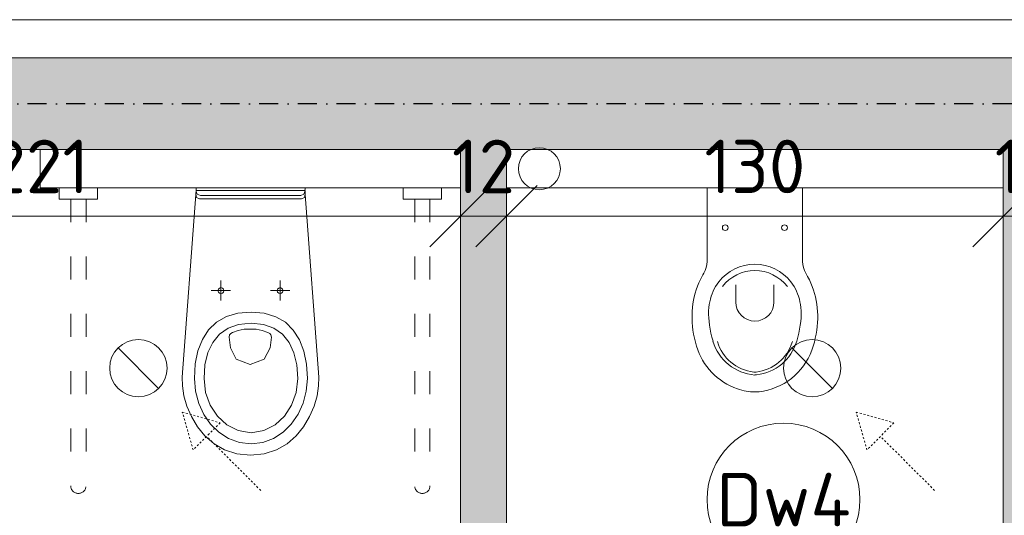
# Model space of a CAD drawing. Header units: millimetres. Extents: x -6697 to 21546, y -3389 to 18959.
# Tile 51 of 153: x 2847 to 3105, y 3728 to 3858. Entities that reach past the tile are written whole.
import ezdxf
from ezdxf.enums import TextEntityAlignment as Align

# ---------------------------------------------------------------- set-up
doc = ezdxf.new("R2010")
doc.units = ezdxf.units.MM
for name, pattern in [('0.5_0.5', [1, 0.5, -0.5]), ('ACAD_ISO03W100', [30, 12, -18]), ('DASHDOT', [1, 0.5, -0.25, 0, -0.25]), ('JIS_02_0.7', [1.35, 0.75, -0.6])]:
    doc.linetypes.add(name, pattern=pattern)
for name, color, linetype, lineweight in [('elewacja_projektowana', 7, 'Continuous', 5), ('KOLORYSTYKA', 7, 'Continuous', 5), ('sciany_wew', 7, 'Continuous', 18), ('sciany_zew', 7, 'Continuous', 35), ('stolarka_mysz_drzwi', 7, 'Continuous', 5), ('stolarka_mysz_drzwi_opisy', 7, 'Continuous', 5), ('wentylacja', 7, 'Continuous', 9)]:
    doc.layers.add(name, color=color, linetype=linetype, lineweight=lineweight)
doc.layers.add('opisy', color=7, linetype='Continuous')
for name, color, linetype, lineweight, true_color in [('sanitarka', 7, 'Continuous', 5, 0x666666), ('wymiary', 7, 'Continuous', 5, 0x666666), ('wyposazenie sanitarne', 7, 'Continuous', 5, 0x999999)]:
    doc.layers.add(name, color=color, linetype=linetype, lineweight=lineweight, true_color=true_color)
doc.styles.add('ISO', font='isocpeur.ttf')
doc.linetypes.add('GRADZINOWANIE', pattern='A,0.00254,-2.54,[134,ltypeshp.shx,S=2.54,R=0,X=-2.54,Y=0],-5.08,[134,ltypeshp.shx,S=2.54,R=180,X=2.54,Y=0],-2.54', length=10.16254)
doc.dimstyles.new('Ł_G 1-100', dxfattribs={"dimtxt": 14, "dimasz": 16, "dimexe": 14, "dimexo": 2, "dimgap": 6, "dimtad": 1, "dimtih": 1, "dimtoh": 1, "dimdec": 0, "dimrnd": 0.5, "dimzin": 1, "dimdsep": 46, "dimtxsty": 'ISO', "dimblk": 'OBLIQUE', "dimcen": 0, "dimdle": 14, "dimclrd": 256, "dimclre": 256, "dimclrt": 7, "dimazin": 0, "dimtfac": 1, "dimtdec": 0, "dimtix": 1, "dimtmove": 0, "dimatfit": 2, "dimfxl": 30, "dimfxlon": 1, "dimlwd": -1, "dimlwe": -1, "dimarcsym": 2})

# ---------------------------------------------------------------- blocks, each defined once
blk = doc.blocks.new('B_063500_R')
for points in [[(0, 0), (14.22, 0), (14.2, -0.93), (13.94, -1.69), (13.08, -2), (0, -2), (-13.17, -2), (-14.02, -1.69), (-14.28, -0.93), (-14.3, 0)], [(14.22, -0.7), (14.26, -1.68), (14.09, -2.56), (13.29, -2.93), (0.05, -2.93), (-13.37, -2.93), (-14.17, -2.56), (-14.34, -1.68), (-14.3, -0.7)], [(-7.8, -27.68), (-8.18, -27.57), (-8.45, -27.29), (-8.55, -26.9), (-8.45, -26.51), (-8.18, -26.23), (-7.8, -26.12), (-7.41, -26.23), (-7.14, -26.51), (-7.04, -26.9), (-7.14, -27.29), (-7.41, -27.57)], [(7.71, -27.68), (7.33, -27.57), (7.06, -27.29), (6.95, -26.9), (7.06, -26.51), (7.33, -26.23), (7.71, -26.12), (8.09, -26.23), (8.36, -26.51), (8.47, -26.9), (8.36, -27.29), (8.09, -27.57)]]:
    blk.add_lwpolyline(points, close=True)
for points in [[(-17.9, -49.52), (-14.34, -1.74)], [(14.25, -1.74), (17.82, -49.52)], [(-14.91, -49.95), (-14.68, -46.14), (-13.99, -42.73), (-12.84, -39.75), (-11.23, -37.23), (-9.16, -35.21), (-6.63, -33.73), (-3.63, -32.82), (-0.18, -32.51)], [(-0.18, -32.51), (3.27, -32.82), (6.27, -33.72), (8.82, -35.19), (10.91, -37.19), (12.53, -39.7), (13.7, -42.69), (14.4, -46.11), (14.64, -49.95)], [(-12.4, -49.91), (-12.15, -46.33), (-11.4, -43.18), (-10.15, -40.5), (-8.41, -38.35), (-6.16, -36.76), (-3.42, -35.78), (-0.18, -35.44)], [(-0.18, -35.44), (3.07, -35.77), (5.82, -36.75), (8.09, -38.33), (9.85, -40.47), (11.11, -43.14), (11.87, -46.3), (12.12, -49.91)], [(-4.57, -37.85), (-5.06, -38.11), (-5.38, -38.46), (-5.49, -39.08), (-5.17, -41.88), (-3.63, -44.85), (0.03, -46.24), (3.7, -44.85), (5.23, -41.88), (5.55, -39.08), (5.44, -38.46), (5.12, -38.11), (4.63, -37.85), (3.15, -37.31), (1.62, -37.03), (0.03, -36.97)], [(0.03, -36.97), (-1.55, -37.03), (-3.09, -37.31), (-4.57, -37.85)], [(-0.04, -70.02), (-3.64, -69.65), (-6.82, -68.59), (-9.59, -66.98), (-11.96, -64.92), (-13.93, -62.52), (-15.5, -59.9), (-16.68, -57.18), (-17.47, -54.47), (-17.87, -51.87), (-17.9, -49.52)], [(-0.18, -67.02), (-3.24, -66.65), (-6.04, -65.61), (-8.55, -63.97), (-10.71, -61.83), (-12.47, -59.28), (-13.8, -56.38), (-14.62, -53.25), (-14.91, -49.95)], [(-0.18, -64.09), (-3.51, -63.55), (-6.45, -62.06), (-8.91, -59.78), (-10.79, -56.89), (-11.98, -53.54), (-12.4, -49.91)], [(12.12, -49.91), (11.7, -53.57), (10.49, -56.92), (8.6, -59.81), (6.12, -62.08), (3.16, -63.56), (-0.18, -64.09)], [(14.64, -49.95), (14.35, -53.27), (13.51, -56.42), (12.17, -59.32), (10.39, -61.87), (8.21, -64), (5.69, -65.62), (2.87, -66.66), (-0.18, -67.02)], [(17.82, -49.52), (17.79, -51.87), (17.38, -54.47), (16.59, -57.18), (15.41, -59.9), (13.84, -62.52), (11.88, -64.92), (9.51, -66.98), (6.73, -68.59), (3.55, -69.65), (-0.04, -70.02)]]:
    blk.add_lwpolyline(points)
at = {"color": 1}
for points in [[(-7.8, -24.29), (-7.8, -29.51)], [(7.71, -24.29), (7.71, -29.51)], [(-5.26, -26.9), (-10.33, -26.9)], [(10.24, -26.9), (5.18, -26.9)]]:
    blk.add_lwpolyline(points, dxfattribs=at)
blk = doc.blocks.new('uchwyt podnoszony')
for p, q in [((-5, 0), (-5, -3)), ((5, 0), (5, -3)), ((-5, -3), (5, -3))]:
    blk.add_line(p, q)
at = {"linetype": 'ACAD_ISO03W100', "ltscale": 0.5}
for p, q in [((-2, -3), (-2, -78)), ((2, -3), (2, -78))]:
    blk.add_line(p, q, dxfattribs=at)
blk.add_arc((0, -78), 2, 180, 0, dxfattribs=at)
blk = doc.blocks.new('201700_TOP')
for p, q in [((-0.125, 0), (0.125, 0)), ((-0.125, -0.193), (-0.125, 0)), ((0.125, 0), (0.125, -0.193)), ((-0.1381, -0.232), (-0.1333, -0.2234)), ((0.1333, -0.2234), (0.136, -0.2282)), ((0.136, -0.2282), (0.1386, -0.233)), ((-0.1502, -0.2585), (-0.1466, -0.2496)), ((-0.1466, -0.2496), (-0.1425, -0.2408)), ((-0.1425, -0.2408), (-0.1381, -0.232)), ((-0.1026, -0.258), (-0.0987, -0.252)), ((-0.0987, -0.252), (-0.0945, -0.2462)), ((-0.05, -0.2542), (-0.05, -0.2989)), ((0.05, -0.2989), (0.05, -0.2542)), ((0.0987, -0.252), (0.0945, -0.2462)), ((0.1026, -0.258), (0.0987, -0.252)), ((0.1386, -0.233), (0.1404, -0.2365)), ((0.1404, -0.2365), (0.1422, -0.24)), ((0.1422, -0.24), (0.1462, -0.2488)), ((0.1462, -0.2488), (0.1499, -0.2578)), ((-0.1586, -0.2858), (-0.1562, -0.2766)), ((-0.1562, -0.2766), (-0.1534, -0.2675)), ((-0.1534, -0.2675), (-0.1502, -0.2585)), ((-0.1143, -0.284), (-0.1119, -0.2772)), ((-0.1119, -0.2772), (-0.1092, -0.2706)), ((-0.1092, -0.2706), (-0.1061, -0.2642)), ((-0.1061, -0.2642), (-0.1026, -0.258)), ((0.1061, -0.2642), (0.1026, -0.258)), ((0.1092, -0.2706), (0.1061, -0.2642)), ((0.1119, -0.2772), (0.1092, -0.2706)), ((0.1143, -0.284), (0.1119, -0.2772)), ((0.1499, -0.2578), (0.1532, -0.2668)), ((0.1532, -0.2668), (0.156, -0.276)), ((0.156, -0.276), (0.1584, -0.2852)), ((-0.1633, -0.3139), (-0.1621, -0.3044)), ((-0.1621, -0.3044), (-0.1606, -0.2951)), ((-0.1606, -0.2951), (-0.1586, -0.2858)), ((-0.1203, -0.3134), (-0.1193, -0.3057)), ((-0.1193, -0.3057), (-0.118, -0.2983)), ((-0.118, -0.2983), (-0.1164, -0.2911)), ((-0.1164, -0.2911), (-0.1143, -0.284)), ((0.1164, -0.2911), (0.1143, -0.284)), ((0.118, -0.2983), (0.1164, -0.2911)), ((0.1193, -0.3057), (0.118, -0.2983)), ((0.1203, -0.3134), (0.1193, -0.3057)), ((0.1584, -0.2852), (0.1604, -0.2945)), ((0.1604, -0.2945), (0.1621, -0.3039)), ((0.1621, -0.3039), (0.1633, -0.3135)), ((-0.1644, -0.3332), (-0.1641, -0.3235)), ((-0.1644, -0.343), (-0.1644, -0.3332)), ((-0.1641, -0.3235), (-0.1633, -0.3139)), ((-0.121, -0.3312), (-0.1209, -0.3221)), ((-0.1207, -0.3404), (-0.121, -0.3312)), ((-0.1209, -0.3221), (-0.1203, -0.3134)), ((0.1209, -0.3221), (0.1203, -0.3134)), ((0.1207, -0.3404), (0.121, -0.3312)), ((0.121, -0.3312), (0.1209, -0.3221)), ((0.1633, -0.3135), (0.1641, -0.3231)), ((0.1641, -0.3231), (0.1644, -0.3328)), ((0.1644, -0.3328), (0.1644, -0.3427)), ((-0.1639, -0.3529), (-0.1644, -0.343)), ((-0.1631, -0.3628), (-0.1639, -0.3529)), ((-0.12, -0.35), (-0.1207, -0.3404)), ((-0.1188, -0.3597), (-0.12, -0.35)), ((-0.1172, -0.3698), (-0.1188, -0.3597)), ((0.1172, -0.3698), (0.1188, -0.3597)), ((0.1188, -0.3597), (0.12, -0.35)), ((0.12, -0.35), (0.1207, -0.3404)), ((0.164, -0.3526), (0.1631, -0.3626)), ((0.1644, -0.3427), (0.164, -0.3526)), ((-0.1618, -0.3729), (-0.1631, -0.3628)), ((-0.1602, -0.3831), (-0.1618, -0.3729)), ((-0.1581, -0.3933), (-0.1602, -0.3831)), ((-0.1151, -0.3801), (-0.1172, -0.3698)), ((-0.1125, -0.3906), (-0.1151, -0.3801)), ((0.1125, -0.3906), (0.1151, -0.3801)), ((0.1151, -0.3801), (0.1172, -0.3698)), ((0.1602, -0.3829), (0.1581, -0.3932)), ((0.1619, -0.3727), (0.1602, -0.3829)), ((0.1631, -0.3626), (0.1619, -0.3727)), ((-0.1556, -0.4037), (-0.1581, -0.3933)), ((-0.1527, -0.4142), (-0.1556, -0.4037)), ((-0.1095, -0.4015), (-0.1125, -0.3906)), ((0.1095, -0.4015), (0.1125, -0.3906)), ((0.1556, -0.4037), (0.1527, -0.4142)), ((0.1581, -0.3932), (0.1556, -0.4037))]:
    blk.add_line(p, q)
for centre in [(-0.0775, -0.1044), (0.0775, -0.1044)]:
    blk.add_circle(centre, 0.0075)
for centre, radius, start, end in [((-0.185, -0.193), 0.06, 329.55, 0), ((0.185, -0.193), 0.06, 180, 210.45), ((0, -0.2989), 0.05, 180, 0), ((0, -0.4497), 0.04, 263.754, 270)]:
    blk.add_arc(centre, radius, start, end)
at = {"extrusion": (0, 0, -1)}
for centre, radius, start, end in [((0, -0.3196), 0.1196, 37.842, 90), ((0, -0.3196), 0.1196, 90, 142.158), ((0, -0.3242), 0.1076, 37.842, 142.158), ((-0.0091, -0.3666), 0.1237, 276.246, 343.613), ((-0.0091, -0.3711), 0.1117, 276.246, 343.613), ((0.0091, -0.3666), 0.1237, 196.387, 265.7733), ((0.0091, -0.3711), 0.1117, 196.387, 263.754), ((-0.0091, -0.3666), 0.1687, 280.779, 343.613), ((0.0091, -0.3666), 0.1687, 196.387, 251.058), ((0, -0.4543), 0.028, 263.754, 276.246), ((0, -0.4144), 0.12, 259.221, 280.779), ((0.0091, -0.3666), 0.1687, 251.058, 259.221)]:
    blk.add_arc(centre, radius, start, end, dxfattribs=at)
blk = doc.blocks.new('*U52')
at = {"layer": 'stolarka_mysz_drzwi'}
for points in [[(9, 0), (9, 90), (5, 90), (5, 0)], [(0, -2.5), (5, -2.5), (5, 2.5), (0, 2.5)], [(95, -2.5), (100, -2.5), (100, 2.5), (95, 2.5)]]:
    blk.add_lwpolyline(points, close=True, dxfattribs=at)
at = {"layer": 'stolarka_mysz_drzwi', "linetype": 'JIS_02_0.7'}
blk.add_arc((-0.76, -5.76), 95.93, 3.4421, 86.5579, dxfattribs=at)
at = {"layer": 'stolarka_mysz_drzwi_opisy'}
blk.add_lwpolyline([(50, 20), (50, -41.41)], dxfattribs=at)
blk.add_circle((50, -61.41), 20, dxfattribs=at)
at = {"style": 'ISO', "flags": 9}
for tag, p in [('MATERIAL', (267.97, -34.59)), ('KOLOR_DRZWI', (268.38, -55.85)), ('WYPELNIENIE_DRZWI', (268.01, -77.63))]:
    blk.add_attdef(tag, p, '', height=14, dxfattribs=at)
at = {"layer": 'stolarka_mysz_drzwi_opisy', "color": 1, "true_color": 0xff0000, "style": 'ISO', "flags": 12}
blk.add_attdef('SAMOZAMYKACZ', (17.12, 28.05), '', height=6, rotation=90, dxfattribs=at)
at = {"layer": 'stolarka_mysz_drzwi_opisy', "style": 'ISO'}
blk.add_attdef('SZEROKOSC_DRZWI', text='', height=14, rotation=90, dxfattribs=at).set_placement((39.06, -0.13), align=Align.MIDDLE)
at = {"layer": 'stolarka_mysz_drzwi_opisy', "style": 'ISO', "flags": 8}
for tag, rotation, p in [('WYSOKOSC_DRZWI', 90, (63.14, 0)), ('NR_DRZWI1', 180, (50, -61.41))]:
    blk.add_attdef(tag, text='', height=14, rotation=rotation, dxfattribs=at).set_placement(p, align=Align.MIDDLE)
at = {"layer": 'stolarka_mysz_drzwi_opisy', "style": 'ISO', "flags": 2}
blk.add_attdef('P', text='', height=14, rotation=90, dxfattribs=at).set_placement((28.95, 25.97), align=Align.TOP_RIGHT)
blk = doc.blocks.new('_Oblique')
at = {"color": 0, "linetype": 'ByBlock', "lineweight": -2}
blk.add_line((-0.5, -0.5), (0.5, 0.5), dxfattribs=at)
blk = doc.blocks.new('*D112')
at = {"layer": 'Defpoints', "color": 0, "transparency": 16777216}
for p in [(3116.7, 3823.56), (3171.7, 3823.56), (3116.7, 3806.15)]:
    blk.add_point(p, dxfattribs=at)
at = {"layer": 'wymiary', "transparency": 16777216}
for p, q in [((3116.7, 3821.56), (3116.7, 3792.15)), ((3171.7, 3821.56), (3171.7, 3792.15)), ((3185.7, 3806.15), (3102.7, 3806.15))]:
    blk.add_line(p, q, dxfattribs=at)
at = {"layer": 'wymiary', "transparency": 16777216, "xscale": 16, "yscale": 16, "zscale": 16, "rotation": 180}
blk.add_blockref('_Oblique', (3116.7, 3806.15), dxfattribs=at)
at = {"layer": 'wymiary', "transparency": 16777216, "xscale": 16, "yscale": 16, "zscale": 16}
blk.add_blockref('_Oblique', (3171.7, 3806.15), dxfattribs=at)
at = {"layer": 'wymiary', "color": 7, "transparency": 16777216, "insert": (3144.2, 3819.15), "char_height": 14, "attachment_point": 5, "style": 'ISO'}
blk.add_mtext('55', dxfattribs=at)
blk = doc.blocks.new('*D113')
at = {"layer": 'Defpoints', "color": 0, "transparency": 16777216}
for p in [(3104.7, 3823.56), (3116.7, 3823.56), (3104.7, 3806.15)]:
    blk.add_point(p, dxfattribs=at)
at = {"layer": 'wymiary', "transparency": 16777216}
for p, q in [((3104.7, 3821.56), (3104.7, 3792.15)), ((3116.7, 3821.56), (3116.7, 3792.15)), ((3104.7, 3806.15), (3088.7, 3806.15)), ((3116.7, 3806.15), (3104.7, 3806.15)), ((3116.7, 3806.15), (3132.7, 3806.15))]:
    blk.add_line(p, q, dxfattribs=at)
at = {"layer": 'wymiary', "transparency": 16777216, "xscale": 16, "yscale": 16, "zscale": 16}
blk.add_blockref('_Oblique', (3104.7, 3806.15), dxfattribs=at)
at = {"layer": 'wymiary', "transparency": 16777216, "xscale": 16, "yscale": 16, "zscale": 16, "rotation": 180}
blk.add_blockref('_Oblique', (3116.7, 3806.15), dxfattribs=at)
at = {"layer": 'wymiary', "color": 7, "transparency": 16777216, "insert": (3110.7, 3819.15), "char_height": 14, "attachment_point": 5, "style": 'ISO'}
blk.add_mtext('12', dxfattribs=at)
blk = doc.blocks.new('*D114')
at = {"layer": 'Defpoints', "color": 0, "transparency": 16777216}
for p in [(2962.7, 3823.56), (2974.7, 3823.56), (2962.7, 3806.15)]:
    blk.add_point(p, dxfattribs=at)
at = {"layer": 'wymiary', "transparency": 16777216}
for p, q in [((2962.7, 3821.56), (2962.7, 3792.15)), ((2974.7, 3821.56), (2974.7, 3792.15)), ((2962.7, 3806.15), (2946.7, 3806.15)), ((2974.7, 3806.15), (2962.7, 3806.15)), ((2974.7, 3806.15), (2990.7, 3806.15))]:
    blk.add_line(p, q, dxfattribs=at)
at = {"layer": 'wymiary', "transparency": 16777216, "xscale": 16, "yscale": 16, "zscale": 16}
blk.add_blockref('_Oblique', (2962.7, 3806.15), dxfattribs=at)
at = {"layer": 'wymiary', "transparency": 16777216, "xscale": 16, "yscale": 16, "zscale": 16, "rotation": 180}
blk.add_blockref('_Oblique', (2974.7, 3806.15), dxfattribs=at)
at = {"layer": 'wymiary', "color": 7, "transparency": 16777216, "insert": (2968.7, 3819.15), "char_height": 14, "attachment_point": 5, "style": 'ISO'}
blk.add_mtext('12', dxfattribs=at)
blk = doc.blocks.new('*D115')
at = {"layer": 'Defpoints', "color": 0, "transparency": 16777216}
for p in [(2742.25, 3823.56), (2962.7, 3823.56), (2742.25, 3806.15)]:
    blk.add_point(p, dxfattribs=at)
at = {"layer": 'wymiary', "transparency": 16777216}
for p, q in [((2742.25, 3821.56), (2742.25, 3792.15)), ((2962.7, 3821.56), (2962.7, 3792.15)), ((2976.7, 3806.15), (2728.25, 3806.15))]:
    blk.add_line(p, q, dxfattribs=at)
at = {"layer": 'wymiary', "transparency": 16777216, "xscale": 16, "yscale": 16, "zscale": 16, "rotation": 180}
blk.add_blockref('_Oblique', (2742.25, 3806.15), dxfattribs=at)
at = {"layer": 'wymiary', "transparency": 16777216, "xscale": 16, "yscale": 16, "zscale": 16}
blk.add_blockref('_Oblique', (2962.7, 3806.15), dxfattribs=at)
at = {"layer": 'wymiary', "color": 7, "transparency": 16777216, "insert": (2852.47, 3819.15), "char_height": 14, "attachment_point": 5, "style": 'ISO'}
blk.add_mtext('221', dxfattribs=at)
blk = doc.blocks.new('kierunekwentylacji')
at = {"layer": 'wentylacja', "linetype": '0.5_0.5'}
blk.add_lwpolyline([(29, 0), (9, 0), (9, 5), (0, 0), (9, -5), (9, 0)], dxfattribs=at)
blk = doc.blocks.new('went')
at = {"layer": 'wentylacja'}
blk.add_lwpolyline([(-5.3, 5.3), (5.3, -5.3)], dxfattribs=at)
blk.add_circle((0, 0), 7.5, dxfattribs=at)
at = {"layer": 'wentylacja', "xscale": -1, "rotation": 134.9999999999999}
blk.add_blockref('kierunekwentylacji', (11.5, -11.5), dxfattribs=at)
blk = doc.blocks.new('*D378')
at = {"layer": 'Defpoints', "color": 0, "transparency": 16777216}
for p in [(2974.7, 3823.56), (3104.7, 3823.56), (3104.7, 3806.15)]:
    blk.add_point(p, dxfattribs=at)
at = {"layer": 'wymiary', "transparency": 16777216}
for p, q in [((2974.7, 3821.56), (2974.7, 3792.15)), ((3104.7, 3821.56), (3104.7, 3792.15)), ((2960.7, 3806.15), (3118.7, 3806.15))]:
    blk.add_line(p, q, dxfattribs=at)
at = {"layer": 'wymiary', "transparency": 16777216, "xscale": 16, "yscale": 16, "zscale": 16, "rotation": 180}
blk.add_blockref('_Oblique', (2974.7, 3806.15), dxfattribs=at)
at = {"layer": 'wymiary', "transparency": 16777216, "xscale": 16, "yscale": 16, "zscale": 16}
blk.add_blockref('_Oblique', (3104.7, 3806.15), dxfattribs=at)
at = {"layer": 'wymiary', "color": 7, "transparency": 16777216, "insert": (3039.7, 3819.15), "char_height": 14, "attachment_point": 5, "style": 'ISO'}
blk.add_mtext('130', dxfattribs=at)

msp = doc.modelspace()

# ---------------------------------------------------------------- hatches: boundary and pattern name
at = {"layer": 'KOLORYSTYKA'}
h = msp.add_hatch(dxfattribs=at)
h.set_pattern_fill('CONCRETE', color=256, scale=5, pattern_type=2)
h.set_pattern_definition([(50, (0, 0), (35.86301, -3.1376), [3.75, -41.25]), (355, (0, 0), (-6.93757, 37.6096), [3, -33]), (100.4514, (2.99, -0.26), (28.92547, 34.47198), [3.187, -35.0571]), (46.1842, (0, 10), (53.36205, -8.27595), [5.625, -61.875]), (96.6356, (4.447, 9.31), (46.73314, 48.7059), [4.7805, -52.58565]), (351.1842, (0, 10), (46.7331, 48.70593), [4.5, -49.5]), (21, (5, 7.5), (29.84535, -20.13094), [3.75, -41.25]), (326, (5, 7.5), (12.16577, 36.2575), [3, -33]), (71.4514, (7.487, 5.822), (42.01113, 16.12652), [3.187, -35.0571]), (37.5, (0, 0), (0.607993, 16.644693), [0, -32.6, 0, -33.5, 0, -33.125]), (7.5, (0, 0), (13.153477, 19.720586), [0, -19.1, 0, -31.85, 0, -12.625]), (327.5, (-11.15, 0), (26.691122, -1.127744), [0, -12.5, 0, -39, 0, -51.75]), (317.5, (-16.15, 0), (29.15931, 5.00525), [0, -16.25, 0, -25.9, 0, -36.75])])
h.paths.add_polyline_path([(2842.7, 3383.56), (2742.7, 3383.56), (2742.7, 3408.56), (2730.7, 3408.56), (2730.7, 3398.56), (2730.7, 3383.56), (2649.7, 3383.56), (2649.7, 3359.56), (2842.7, 3359.56)], flags=17)
h.paths.add_polyline_path([(3492.7, 3783.56), (3492.7, 3847.56), (3271.7, 3847.56), (3271.7, 3823.56), (3281.7, 3823.56), (3336.7, 3823.56), (3336.7, 3545.56), (3331.7, 3545.56), (3331.7, 3533.56), (3336.7, 3533.56), (3358.7, 3533.56), (3358.7, 3545.56), (3348.7, 3545.56), (3348.7, 3823.56), (3468.7, 3823.56), (3468.7, 3545.56), (3458.7, 3545.56), (3458.7, 3533.56), (3468.7, 3533.56), (3468.7, 3526.06), (3492.7, 3526.06)])
h.paths.add_polyline_path([(3472, 3387.42), (3508.4, 3387.42), (3508.4, 3408.42), (3472, 3408.42)], flags=9)
h.paths.add_polyline_path([(3492.7, 2699.56), (3468.7, 2699.56), (3468.7, 2609.56), (2763.7, 2609.56), (2763.7, 2585.56), (3492.7, 2585.56)])
h.paths.add_polyline_path([(3468.7, 3269.56), (3492.7, 3269.56), (3492.7, 3391.06), (3468.7, 3391.06), (3468.7, 3383.56), (3336.7, 3383.56), (3336.7, 3359.56), (3468.7, 3359.56)])
h.paths.add_polyline_path([(3492.7, 3029.56), (3468.7, 3029.56), (3468.7, 2939.56), (3492.7, 2939.56)])
h.paths.add_polyline_path([(2468.7, 2699.56), (2444.7, 2699.56), (2444.7, 2585.56), (2628.7, 2585.56), (2628.7, 2609.56), (2468.7, 2609.56)])
h.paths.add_polyline_path([(2468.7, 3029.56), (2444.7, 3029.56), (2444.7, 2939.56), (2468.7, 2939.56)])
h.paths.add_polyline_path([(2444.7, 3733.56), (2468.7, 3733.56), (2468.7, 3823.56), (2730.7, 3823.56), (2730.7, 3673.56), (2730.7, 3508.56), (2742.7, 3508.56), (2742.7, 3518.56), (2742.7, 3533.56), (2837.7, 3533.56), (2837.7, 3545.56), (2827.7, 3545.56), (2742.7, 3545.56), (2742.7, 3557.56), (2742.7, 3823.56), (2962.7, 3823.56), (2962.7, 3545.56), (2952.7, 3545.56), (2952.7, 3533.56), (2984.7, 3533.56), (2994.7, 3533.56), (2994.7, 3545.56), (2974.7, 3545.56), (2974.7, 3664.56), (2997.2, 3664.56), (2997.2, 3676.56), (2974.7, 3676.56), (2974.7, 3823.56), (3104.7, 3823.56), (3104.7, 3676.56), (3097.2, 3676.56), (3097.2, 3664.56), (3104.7, 3664.56), (3104.7, 3545.56), (3094.7, 3545.56), (3094.7, 3533.56), (3120.7, 3533.56), (3120.7, 3545.56), (3116.7, 3545.56), (3116.7, 3615.56), (3214.7, 3615.56), (3214.7, 3545.56), (3210.7, 3545.56), (3210.7, 3533.56), (3231.7, 3533.56), (3231.7, 3545.56), (3226.7, 3545.56), (3226.7, 3627.56), (3116.7, 3627.56), (3116.7, 3823.56), (3171.7, 3823.56), (3171.7, 3847.56), (3161.7, 3847.56), (2468.7, 3847.56), (2444.7, 3847.56)])
h.paths.add_polyline_path([(2468.7, 3493.56), (2444.7, 3493.56), (2444.7, 3269.56), (2468.7, 3269.56), (2468.7, 3359.56), (2549.7, 3359.56), (2549.7, 3383.56), (2468.7, 3383.56)])

# ---------------------------------------------------------------- linework, layer by layer
at = {"layer": 'elewacja_projektowana', "linetype": 'GRADZINOWANIE', "ltscale": 0.09}
msp.add_lwpolyline([(3171.7, 3857.56), (2468.7, 3857.56), (2434.7, 3857.56), (2434.7, 3733.56)], dxfattribs=at)
at = {"layer": 'opisy', "linetype": 'DASHDOT', "ltscale": 10}
msp.add_lwpolyline([(3692.7, 3835.56), (2244.7, 3835.56), (2244.7, 3835.56)], dxfattribs=at)
at = {"layer": 'sciany_wew'}
for points in [[(3171.7, 3847.56), (2468.7, 3847.56), (2444.7, 3847.56), (2444.7, 3383.56)], [(2962.7, 3545.56), (2962.7, 3823.56), (2742.7, 3823.56)], [(2974.7, 3676.56), (2974.7, 3823.56), (3104.7, 3823.56)], [(3104.7, 3823.56), (3104.7, 3676.56)]]:
    msp.add_lwpolyline(points, dxfattribs=at)
msp.add_circle((2983.32, 3818.56), 5.5, dxfattribs=at)
at = {"layer": 'wyposazenie sanitarne'}
for points in [[(2962.7, 3823.56), (2962.7, 3813.56), (2852.7, 3813.56), (2852.7, 3823.56)], [(2974.7, 3823.56), (2974.7, 3813.56), (3104.7, 3813.56), (3104.7, 3823.56)]]:
    msp.add_lwpolyline(points, dxfattribs=at)

# ---------------------------------------------------------------- block references
at = {"layer": 'sanitarka', "extrusion": (0, 0, -1), "xscale": -1, "zscale": -1}
msp.add_blockref('uchwyt podnoszony', (-2862.7, 3813.56), dxfattribs=at)
at = {"layer": 'sanitarka', "extrusion": (0, 0, -1), "zscale": -1}
for name, p in [('B_063500_R', (-2907.7, 3813.56)), ('uchwyt podnoszony', (-2952.7, 3813.56))]:
    msp.add_blockref(name, p, dxfattribs=at)
at = {"layer": 'sanitarka', "xscale": -100, "yscale": 100, "zscale": 100}
msp.add_blockref('201700_TOP', (3039.7, 3813.56), dxfattribs=at)
at = {"layer": 'sciany_wew'}
ref = msp.add_blockref('*U52', (3097.2, 3670.56), dxfattribs=dict(at, rotation=180))
ref.add_attrib('SZEROKOSC_DRZWI', '90', dxfattribs={"layer": 'stolarka_mysz_drzwi_opisy', "height": 14, "rotation": 270, "style": 'ISO'}).set_placement((3058.14, 3670.7), align=Align.MIDDLE)
ref.add_attrib('WYSOKOSC_DRZWI', '200', dxfattribs={"layer": 'stolarka_mysz_drzwi_opisy', "height": 14, "rotation": 270, "style": 'ISO'}).set_placement((3034.05, 3670.56), align=Align.MIDDLE)
ref.add_attrib('NR_DRZWI1', 'Dw4', dxfattribs={"layer": 'stolarka_mysz_drzwi_opisy', "height": 14, "style": 'ISO'}).set_placement((3047.2, 3731.97), align=Align.MIDDLE)
at = {"layer": 'sciany_zew'}
for p in [(2878.4, 3766.37), (3054.7, 3766.37)]:
    msp.add_blockref('went', p, dxfattribs=at)

# ---------------------------------------------------------------- dimensions: what is measured, and where the dimension line sits
at = {"layer": 'wymiary'}
for base, p1, p2, picture, middle in [((2742.25, 3806.15), (2962.7, 3823.56), (2742.25, 3823.56), '*D115', (2852.47, 3819.15)), ((2962.7, 3806.15), (2974.7, 3823.56), (2962.7, 3823.56), '*D114', (2968.7, 3819.15)), ((3104.7, 3806.15), (3116.7, 3823.56), (3104.7, 3823.56), '*D113', (3110.7, 3819.15)), ((3116.7, 3806.15), (3171.7, 3823.56), (3116.7, 3823.56), '*D112', (3144.2, 3819.15))]:
    dim = msp.add_linear_dim(base=base, p1=p1, p2=p2, dimstyle='Ł_G 1-100', override={"dimtmove": 1}, dxfattribs=at)
    dim.commit()
    dim.dimension.update_dxf_attribs({"geometry": picture, "text_midpoint": middle})
dim = msp.add_aligned_dim(p1=(2974.7, 3823.56), p2=(3104.7, 3823.56), distance=-17.42, dimstyle='Ł_G 1-100', dxfattribs=at)
dim.commit()
dim.dimension.update_dxf_attribs({"geometry": '*D378', "text_midpoint": (3039.7, 3819.15)})

doc.saveas('drawing.dxf')
